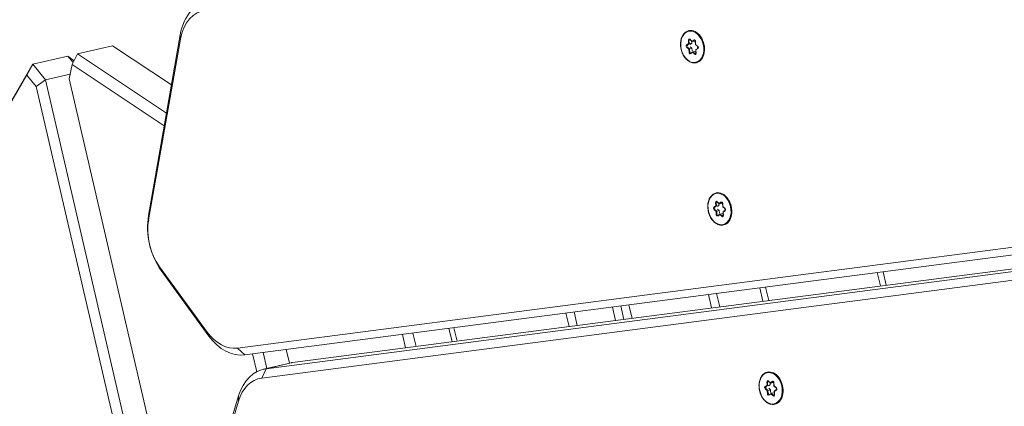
# Model space of a CAD drawing. Extents: x 5477758 to 5478338, y 5918296 to 5918502.
# Tile 86 of 138: x 5477951.015 to 5477951.372, y 5918462.644 to 5918462.784. Entities that reach past the tile are written whole.
import ezdxf

# ---------------------------------------------------------------- set-up
doc = ezdxf.new("R2010")
doc.units = 0
doc.layers.get('0').update_dxf_attribs({"linetype": 'CONTINUOUS', "lineweight": 13})
doc.layers.add('0_PROJEKTOWANE ZABAWKI', color=7, linetype='CONTINUOUS', lineweight=0)
doc.layers.add('0_WSPÓŁRZĘDNE_ODNOŚNIKI', color=6, linetype='CONTINUOUS', lineweight=15)
doc.styles.add('pktkecm$0$STANDARD', font='romans')
doc.dimstyles.new('pktkecm$0$ODNOŚNIKI', dxfattribs={"dimtxt": 17.5, "dimasz": 6, "dimexe": 7, "dimexo": 7, "dimgap": 7, "dimtad": 1, "dimtoh": 1, "dimdec": 0, "dimzin": 0, "dimdsep": 46, "dimtxsty": 'pktkecm$0$STANDARD', "dimblk": 'pktkecm$0$_Dot', "dimcen": 8, "dimdle": 7, "dimclrt": 2, "dimadec": 0, "dimazin": 0, "dimtfac": 1, "dimtdec": 0, "dimtofl": 0, "dimtmove": 0, "dimatfit": 3, "dimldrblk": 'pktkecm$0$_DotBlank', "dimfxl": 0, "dimtolj": 1, "dimtzin": 0, "dimarcsym": 0})

# ---------------------------------------------------------------- blocks, each defined once
blk = doc.blocks.new('zw$CEC1')
for p, q in [((1095.487, -734.876), (1101.963, -669.39)), ((1101.963, -670.38), (1095.487, -735.866)), ((1095.786, -736.093), (1102.262, -670.607)), ((1094.822, -736.507), (1101.298, -671.022)), ((1100.998, -671.219), (1094.522, -736.705)), ((1097.63, -713.198), (1097.127, -713.198)), ((1097.106, -713.41), (1097.609, -713.41)), ((1097.206, -717.486), (1096.703, -717.486)), ((1087.344, -717.988), (1087.379, -718.075)), ((1087.358, -717.975), (1087.358, -717.971)), ((1087.396, -718.067), (1087.358, -717.975)), ((1087.395, -717.953), (1087.525, -717.976)), ((1087.396, -718.067), (1087.396, -717.974)), ((1087.521, -717.97), (1087.398, -717.949)), ((1087.609, -717.906), (1087.521, -717.97)), ((1087.525, -717.976), (1087.618, -717.907)), ((1087.671, -717.914), (1087.708, -718.006)), ((1087.72, -718.006), (1087.685, -717.919)), ((1087.711, -718.009), (1087.841, -718.031)), ((1087.843, -718.027), (1087.72, -718.006)), ((1087.78, -718.021), (1087.76, -718.036)), ((1096.682, -717.698), (1097.185, -717.698)), ((1100.1, -718.019), (1100.135, -718.106)), ((1100.114, -718.006), (1100.114, -718.002)), ((1100.152, -718.098), (1100.114, -718.006)), ((1100.152, -717.984), (1100.281, -718.007)), ((1100.152, -718.098), (1100.152, -718.005)), ((1100.277, -718.001), (1100.154, -717.98)), ((1100.366, -717.937), (1100.277, -718.001)), ((1100.281, -718.006), (1100.374, -717.938)), ((1100.427, -717.945), (1100.465, -718.037)), ((1100.476, -718.036), (1100.441, -717.95)), ((1087.379, -718.075), (1087.29, -718.139)), ((1087.299, -718.141), (1087.393, -718.073)), ((1087.312, -718.192), (1087.435, -718.214)), ((1087.316, -718.171), (1087.316, -718.168)), ((1087.447, -718.195), (1087.316, -718.171)), ((1087.447, -718.099), (1087.374, -718.086)), ((1087.435, -718.214), (1087.47, -718.3)), ((1087.447, -718.195), (1087.447, -718.099)), ((1087.474, -718.164), (1087.447, -718.099)), ((1087.485, -718.287), (1087.447, -718.195)), ((1087.485, -718.283), (1087.485, -718.287)), ((1087.629, -718.227), (1087.535, -718.296)), ((1087.535, -718.296), (1087.535, -718.292)), ((1087.546, -718.314), (1087.634, -718.249)), ((1087.629, -718.131), (1087.562, -718.18)), ((1087.723, -718.148), (1087.629, -718.131)), ((1087.629, -718.227), (1087.629, -718.131)), ((1087.761, -718.25), (1087.629, -718.227)), ((1087.634, -718.249), (1087.757, -718.271)), ((1087.76, -718.131), (1087.76, -718.036)), ((1087.854, -718.062), (1087.76, -718.131)), ((1087.76, -718.134), (1087.798, -718.226)), ((1087.761, -718.246), (1087.761, -718.25)), ((1087.776, -718.145), (1087.865, -718.08)), ((1087.811, -718.231), (1087.776, -718.145)), ((1087.854, -718.059), (1087.854, -718.062)), ((1093.321, -718.358), (1093.356, -718.444)), ((1093.335, -718.345), (1093.335, -718.341)), ((1093.373, -718.437), (1093.335, -718.345)), ((1093.372, -718.323), (1093.502, -718.345)), ((1093.373, -718.437), (1093.373, -718.344)), ((1093.498, -718.34), (1093.375, -718.318)), ((1093.587, -718.276), (1093.498, -718.34)), ((1093.502, -718.345), (1093.595, -718.277)), ((1093.648, -718.284), (1093.686, -718.376)), ((1093.697, -718.375), (1093.662, -718.289)), ((1093.689, -718.378), (1093.818, -718.401)), ((1093.82, -718.397), (1093.697, -718.375)), ((1100.135, -718.106), (1100.047, -718.17)), ((1100.056, -718.172), (1100.149, -718.103)), ((1100.068, -718.223), (1100.191, -718.245)), ((1100.072, -718.202), (1100.072, -718.199)), ((1100.204, -718.225), (1100.072, -718.202)), ((1100.204, -718.13), (1100.13, -718.117)), ((1100.191, -718.245), (1100.226, -718.331)), ((1100.204, -718.225), (1100.204, -718.13)), ((1100.23, -718.195), (1100.204, -718.13)), ((1100.241, -718.318), (1100.204, -718.225)), ((1100.241, -718.314), (1100.241, -718.318)), ((1100.386, -718.258), (1100.291, -718.327)), ((1100.291, -718.327), (1100.291, -718.323)), ((1100.302, -718.345), (1100.39, -718.28)), ((1100.386, -718.162), (1100.319, -718.211)), ((1100.479, -718.179), (1100.386, -718.162)), ((1100.386, -718.258), (1100.386, -718.162)), ((1100.517, -718.281), (1100.386, -718.258)), ((1100.39, -718.28), (1100.514, -718.302)), ((1100.468, -718.039), (1100.597, -718.062)), ((1100.6, -718.058), (1100.476, -718.036)), ((1100.536, -718.052), (1100.516, -718.067)), ((1100.516, -718.162), (1100.516, -718.067)), ((1100.61, -718.093), (1100.516, -718.162)), ((1100.517, -718.165), (1100.554, -718.257)), ((1100.517, -718.277), (1100.517, -718.281)), ((1100.533, -718.176), (1100.621, -718.111)), ((1100.568, -718.262), (1100.533, -718.176)), ((1100.61, -718.09), (1100.61, -718.093)), ((1093.356, -718.444), (1093.268, -718.509)), ((1093.277, -718.511), (1093.37, -718.442)), ((1093.289, -718.562), (1093.412, -718.584)), ((1093.293, -718.541), (1093.293, -718.538)), ((1093.424, -718.564), (1093.293, -718.541)), ((1093.424, -718.469), (1093.351, -718.456)), ((1093.412, -718.584), (1093.447, -718.67)), ((1093.424, -718.564), (1093.424, -718.469)), ((1093.451, -718.534), (1093.424, -718.469)), ((1093.462, -718.657), (1093.424, -718.564)), ((1093.462, -718.653), (1093.462, -718.657)), ((1093.606, -718.596), (1093.512, -718.665)), ((1093.512, -718.665), (1093.512, -718.662)), ((1093.523, -718.683), (1093.611, -718.619)), ((1093.606, -718.501), (1093.54, -718.55)), ((1093.7, -718.517), (1093.606, -718.501)), ((1093.606, -718.596), (1093.606, -718.501)), ((1093.738, -718.62), (1093.606, -718.596)), ((1093.611, -718.619), (1093.734, -718.641)), ((1093.757, -718.391), (1093.737, -718.406)), ((1093.737, -718.501), (1093.737, -718.406)), ((1093.831, -718.432), (1093.737, -718.501)), ((1093.737, -718.504), (1093.775, -718.596)), ((1093.738, -718.616), (1093.738, -718.62)), ((1093.754, -718.515), (1093.842, -718.45)), ((1093.789, -718.601), (1093.754, -718.515)), ((1093.831, -718.428), (1093.831, -718.432)), ((1097.029, -719.278), (1096.526, -719.278)), ((1096.496, -719.578), (1096.999, -719.578)), ((1096.713, -722.478), (1096.209, -722.478)), ((1096.683, -722.778), (1096.179, -722.778)), ((1096.15, -723.078), (1096.653, -723.078)), ((1095.982, -724.778), (1096.485, -724.778)), ((1096.515, -724.478), (1096.011, -724.478)), ((1095.559, -729.051), (1096.063, -729.051)), ((1096.08, -728.871), (1095.577, -728.871)), ((1095.933, -730.366), (1095.429, -730.366)), ((1095.391, -730.751), (1095.895, -730.751)), ((1095.482, -734.992), (1094.972, -734.992)), ((1095.482, -734.975), (1095.482, -735.965)), ((1095.487, -735.866), (1095.487, -734.876)), ((1095.482, -735.838), (1094.888, -735.838)), ((1095.786, -736.093), (1095.487, -735.866)), ((1083.095, -736.192), (1082.94, -736.161)), ((1082.94, -736.161), (1089.086, -738.772)), ((1089.241, -738.803), (1083.095, -736.192)), ((1094.85, -736.223), (1095.515, -736.223)), ((1094.522, -736.705), (1094.822, -736.507)), ((1082.77, -738.648), (1084.645, -736.886)), ((1085.609, -737.295), (1082.77, -739.963)), ((1096.412, -737.111), (1096.223, -737.064)), ((1096.223, -737.064), (1098.68, -738.471)), ((1098.869, -738.518), (1096.412, -737.111)), ((1083.105, -740.23), (1086.036, -737.476)), ((1093.702, -737.651), (1090.992, -738.803)), ((1091.146, -738.772), (1093.857, -737.621)), ((1093.702, -737.651), (1093.857, -737.621)), ((1082.77, -739.963), (1082.77, -738.648)), ((1089.241, -738.803), (1089.086, -738.772)), ((1090.992, -738.803), (1091.146, -738.772)), ((1083.105, -740.23), (1082.77, -739.963)), ((1082.992, -740.14), (1082.77, -740.317)), ((1082.77, -740.317), (1083.045, -740.182)), ((1083.584, -740.464), (1083.105, -740.23)), ((1082.77, -740.317), (1082.77, -741.632)), ((1083.428, -741.311), (1083.428, -740.388)), ((1101.745, -740.464), (1083.584, -740.464)), ((1083.428, -741.311), (1082.77, -741.632)), ((1083.584, -741.695), (1083.428, -741.311)), ((1101.929, -741.311), (1083.428, -741.311)), ((1083.105, -741.929), (1082.77, -741.632)), ((1082.77, -741.632), (1086.818, -745.436)), ((1083.105, -741.929), (1083.584, -741.695)), ((1087.067, -745.652), (1083.105, -741.929)), ((1083.584, -741.695), (1103.936, -741.695))]:
    blk.add_line(p, q)
for centre, major_axis, ratio, start_param, end_param in [((1087.578, -718.096), (0.6, 0), 0.707107, 0, 3.141593), ((1087.387, -717.98), (-0.045, 0), 0.707107, 4.467995, 6.56239), ((1087.344, -717.978), (0.0139, 0.0056), 0.679724, 4.443473, 6.01427), ((1087.387, -717.969), (-0.03, 0), 0.707107, 0, 0.279204), ((1087.578, -718.096), (0.25, 0), 0.707107, 2.244927, 2.557585), ((1087.398, -717.938), (-0.0026, -0.0148), 0.171098, 0, 0.800479), ((1087.521, -717.96), (-0.0037, 0.0158), 0.19164, 2.259533, 3.223174), ((1087.578, -718.096), (0.25, 0), 0.707107, 1.152569, 1.475438), ((1087.642, -717.928), (0.045, 0), 0.707107, 0.279204, 2.3736), ((1087.609, -717.895), (0.0089, -0.0121), 0.508626, 5.319544, 6.283185), ((1087.685, -717.909), (-0.0139, -0.0056), 0.679724, 0, 1.301881), ((1087.72, -717.995), (0.0104, 0.0129), 0.462667, 2.890892, 4.192773), ((1100.334, -718.126), (0.6, 0), 0.707107, 0, 3.141593), ((1100.143, -718.01), (-0.045, 0), 0.707107, 4.467995, 6.56239), ((1100.1, -718.009), (0.0139, 0.0056), 0.679724, 4.443473, 6.01427), ((1100.143, -718), (-0.03, 0), 0.707107, 0, 0.279204), ((1100.334, -718.126), (0.25, 0), 0.707107, 2.244927, 2.557585), ((1100.154, -717.969), (-0.0026, -0.0148), 0.171098, 0, 0.800479), ((1100.277, -717.991), (-0.0037, 0.0158), 0.19164, 2.259533, 3.223174), ((1100.334, -718.126), (0.25, 0), 0.707107, 1.152569, 1.475438), ((1100.398, -717.959), (0.045, 0), 0.707107, 0.279204, 2.3736), ((1100.366, -717.926), (0.0089, -0.0121), 0.508626, 5.319544, 6.283185), ((1100.441, -717.939), (-0.0139, -0.0056), 0.679724, 0, 1.301881), ((1087.323, -718.161), (-0.045, 0), 0.707107, 5.515192, 7.609587), ((1087.29, -718.129), (0.0089, -0.0121), 0.508626, 5.319544, 6.283185), ((1087.323, -718.151), (-0.03, 0), 0.707107, 0, 1.326402), ((1087.312, -718.182), (-0.0026, -0.0148), 0.171098, 0.800479, 2.371275), ((1087.578, -718.096), (-0.25, 0), 0.707107, 0.130169, 0.46319), ((1087.379, -718.064), (0.0166, -0.0047), 0.601017, 4.881509, 6.452305), ((1087.435, -718.203), (0.0104, 0.0129), 0.462667, 4.192773, 5.763569), ((1087.47, -718.29), (0.0139, 0.0056), 0.679724, 4.443473, 6.01427), ((1087.513, -718.292), (-0.045, 0), 0.707107, 0.279204, 2.3736), ((1087.578, -718.096), (-0.25, 0), 0.707107, 1.142416, 1.510388), ((1087.513, -718.281), (-0.03, 0), 0.707107, 0.279204, 2.3736), ((1087.546, -718.303), (0.0089, -0.0121), 0.508626, 3.748748, 5.319544), ((1087.634, -718.238), (-0.0037, 0.0158), 0.19164, 0.688736, 2.259533), ((1087.578, -718.096), (-0.25, 0), 0.707107, 2.189614, 2.547433), ((1087.768, -718.24), (0.045, 0), 0.707107, 4.467995, 6.56239), ((1087.757, -718.26), (-0.0026, -0.0148), 0.171098, 0.800479, 2.371275), ((1087.776, -718.134), (-0.0166, 0.0047), 0.601017, 0.16912, 1.739916), ((1087.768, -718.229), (0.03, 0), 0.707107, 4.467995, 6.283185), ((1087.811, -718.221), (-0.0139, -0.0056), 0.679724, 0, 1.301881), ((1087.578, -718.096), (0.25, 0), 0.707107, 0.095219, 0.407877), ((1087.843, -718.017), (-0.0026, -0.0148), 0.171098, 0, 0.800479), ((1087.832, -718.058), (0.045, 0), 0.707107, 5.515192, 7.609587), ((1087.832, -718.048), (0.03, 0), 0.707107, 5.515192, 6.283185), ((1087.865, -718.07), (0.0089, -0.0121), 0.508626, 3.748748, 5.319544), ((1093.555, -718.465), (0.6, 0), 0.707107, 0, 3.141593), ((1093.364, -718.349), (-0.045, 0), 0.707107, 4.467995, 6.56239), ((1093.321, -718.348), (0.0139, 0.0056), 0.679724, 4.443473, 6.01427), ((1093.364, -718.339), (-0.03, 0), 0.707107, 0, 0.279204), ((1093.555, -718.465), (0.25, 0), 0.707107, 2.244927, 2.557585), ((1093.375, -718.308), (-0.0026, -0.0148), 0.171098, 0, 0.800479), ((1093.498, -718.33), (-0.0037, 0.0158), 0.19164, 2.259533, 3.223174), ((1093.555, -718.465), (0.25, 0), 0.707107, 1.152569, 1.475438), ((1093.619, -718.298), (0.045, 0), 0.707107, 0.279204, 2.3736), ((1093.587, -718.265), (0.0089, -0.0121), 0.508626, 5.319544, 6.283185), ((1093.662, -718.278), (-0.0139, -0.0056), 0.679724, 0, 1.301881), ((1093.697, -718.365), (0.0104, 0.0129), 0.462667, 2.890892, 4.192773), ((1100.079, -718.192), (-0.045, 0), 0.707107, 5.515192, 7.609587), ((1100.047, -718.16), (0.0089, -0.0121), 0.508626, 5.319544, 6.283185), ((1100.079, -718.182), (-0.03, 0), 0.707107, 0, 1.326402), ((1100.068, -718.213), (-0.0026, -0.0148), 0.171098, 0.800479, 2.371275), ((1100.334, -718.126), (-0.25, 0), 0.707107, 0.130169, 0.46319), ((1100.135, -718.095), (0.0166, -0.0047), 0.601017, 4.881509, 6.452305), ((1100.191, -718.234), (0.0104, 0.0129), 0.462667, 4.192773, 5.763569), ((1100.226, -718.321), (0.0139, 0.0056), 0.679724, 4.443473, 6.01427), ((1100.27, -718.322), (-0.045, 0), 0.707107, 0.279204, 2.3736), ((1100.334, -718.126), (-0.25, 0), 0.707107, 1.142416, 1.510388), ((1100.27, -718.312), (-0.03, 0), 0.707107, 0.279204, 2.3736), ((1100.302, -718.334), (0.0089, -0.0121), 0.508626, 3.748748, 5.319544), ((1100.39, -718.269), (-0.0037, 0.0158), 0.19164, 0.688736, 2.259533), ((1100.476, -718.026), (0.0104, 0.0129), 0.462667, 2.890892, 4.192773), ((1100.334, -718.126), (-0.25, 0), 0.707107, 2.189614, 2.547433), ((1100.524, -718.271), (0.045, 0), 0.707107, 4.467995, 6.56239), ((1100.514, -718.291), (-0.0026, -0.0148), 0.171098, 0.800479, 2.371275), ((1100.533, -718.165), (-0.0166, 0.0047), 0.601017, 0.16912, 1.739916), ((1100.524, -718.26), (0.03, 0), 0.707107, 4.467995, 6.283185), ((1100.568, -718.251), (-0.0139, -0.0056), 0.679724, 0, 1.301881), ((1100.334, -718.126), (0.25, 0), 0.707107, 0.095219, 0.407877), ((1100.6, -718.048), (-0.0026, -0.0148), 0.171098, 0, 0.800479), ((1100.589, -718.089), (0.045, 0), 0.707107, 5.515192, 7.609587), ((1100.589, -718.078), (0.03, 0), 0.707107, 5.515192, 6.283185), ((1100.621, -718.1), (0.0089, -0.0121), 0.508626, 3.748748, 5.319544), ((1093.3, -718.531), (-0.045, 0), 0.707107, 5.515192, 7.609587), ((1093.268, -718.498), (0.0089, -0.0121), 0.508626, 5.319544, 6.283185), ((1093.3, -718.521), (-0.03, 0), 0.707107, 0, 1.326402), ((1093.289, -718.551), (-0.0026, -0.0148), 0.171098, 0.800479, 2.371275), ((1093.555, -718.465), (-0.25, 0), 0.707107, 0.130169, 0.46319), ((1093.356, -718.434), (0.0166, -0.0047), 0.601017, 4.881509, 6.452305), ((1093.412, -718.573), (0.0104, 0.0129), 0.462667, 4.192773, 5.763569), ((1093.447, -718.66), (0.0139, 0.0056), 0.679724, 4.443473, 6.01427), ((1093.491, -718.661), (-0.045, 0), 0.707107, 0.279204, 2.3736), ((1093.555, -718.465), (-0.25, 0), 0.707107, 1.142416, 1.510388), ((1093.491, -718.651), (-0.03, 0), 0.707107, 0.279204, 2.3736), ((1093.523, -718.673), (0.0089, -0.0121), 0.508626, 3.748748, 5.319544), ((1093.611, -718.608), (-0.0037, 0.0158), 0.19164, 0.688736, 2.259533), ((1093.555, -718.465), (-0.25, 0), 0.707107, 2.189614, 2.547433), ((1093.745, -718.61), (0.045, 0), 0.707107, 4.467995, 6.56239), ((1093.734, -718.63), (-0.0026, -0.0148), 0.171098, 0.800479, 2.371275), ((1093.754, -718.504), (-0.0166, 0.0047), 0.601017, 0.16912, 1.739916), ((1093.745, -718.599), (0.03, 0), 0.707107, 4.467995, 6.283185), ((1093.789, -718.59), (-0.0139, -0.0056), 0.679724, 0, 1.301881), ((1093.555, -718.465), (0.25, 0), 0.707107, 0.095219, 0.407877), ((1093.82, -718.386), (-0.0026, -0.0148), 0.171098, 0, 0.800479), ((1093.809, -718.428), (0.045, 0), 0.707107, 5.515192, 7.609587), ((1093.809, -718.417), (0.03, 0), 0.707107, 5.515192, 6.283185), ((1093.842, -718.439), (0.0089, -0.0121), 0.508626, 3.748748, 5.319544), ((1083.971, -734.949), (-2, 0), 0.707107, 6.178466, 7.31293), ((1083.971, -735.161), (-1.7, 0), 0.707107, 6.178466, 7.31293), ((1097.482, -734.975), (-2, 0), 0.707107, 6.213372, 6.283185), ((1097.482, -735.965), (-2, 0), 0.707107, 6.213372, 7.173303), ((1097.482, -736.177), (-1.7, 0), 0.707107, 6.213372, 7.173303), ((1092.827, -736.409), (2, 0), 0.707107, 5.253441, 6.213372), ((1092.827, -736.621), (1.7, 0), 0.707107, 5.253441, 6.213372), ((1090.116, -737.56), (2, 0), 0.707107, 4.171337, 5.253441), ((1090.116, -737.772), (-1.7, 0), 0.707107, 1.029744, 2.111848)]:
    blk.add_ellipse(centre, major_axis=major_axis, ratio=ratio, start_param=start_param, end_param=end_param)
for centre in [(1087.578, -718.11), (1100.334, -718.141), (1093.555, -718.48)]:
    blk.add_ellipse(centre, major_axis=(-0.58, 0), ratio=0.707107)
for points, knots in [([(1087.395, -717.953), (1087.392, -717.952), (1087.389, -717.952), (1087.383, -717.952), (1087.38, -717.953), (1087.374, -717.954), (1087.371, -717.955), (1087.366, -717.957), (1087.364, -717.958), (1087.361, -717.961), (1087.36, -717.962), (1087.358, -717.965), (1087.357, -717.966), (1087.357, -717.968), (1087.357, -717.969), (1087.357, -717.969)], [1.570796, 1.570796, 1.570796, 1.570796, 1.844329, 1.844329, 2.119118, 2.119118, 2.392017, 2.392017, 2.661992, 2.661992, 2.936562, 2.936562, 3.253095, 3.253095, 3.385987, 3.385987, 3.385987, 3.385987]), ([(1087.671, -717.914), (1087.67, -717.913), (1087.669, -717.911), (1087.665, -717.907), (1087.663, -717.906), (1087.659, -717.904), (1087.656, -717.903), (1087.65, -717.901), (1087.647, -717.901), (1087.641, -717.9), (1087.638, -717.901), (1087.632, -717.901), (1087.629, -717.902), (1087.624, -717.904), (1087.621, -717.905), (1087.619, -717.907), (1087.619, -717.907), (1087.618, -717.907)], [0.523599, 0.523599, 0.523599, 0.523599, 0.927172, 0.927172, 1.204378, 1.204378, 1.47422, 1.47422, 1.746688, 1.746688, 2.021391, 2.021391, 2.295276, 2.295276, 2.566083, 2.566083, 2.617994, 2.617994, 2.617994, 2.617994]), ([(1100.152, -717.984), (1100.149, -717.983), (1100.145, -717.983), (1100.139, -717.983), (1100.136, -717.983), (1100.13, -717.985), (1100.127, -717.986), (1100.123, -717.988), (1100.121, -717.989), (1100.117, -717.992), (1100.116, -717.993), (1100.114, -717.996), (1100.114, -717.997), (1100.113, -717.999), (1100.113, -717.999), (1100.113, -718)], [1.570796, 1.570796, 1.570796, 1.570796, 1.844329, 1.844329, 2.119118, 2.119118, 2.392017, 2.392017, 2.661992, 2.661992, 2.936562, 2.936562, 3.253095, 3.253095, 3.385987, 3.385987, 3.385987, 3.385987]), ([(1100.427, -717.945), (1100.427, -717.943), (1100.425, -717.941), (1100.422, -717.938), (1100.42, -717.937), (1100.415, -717.934), (1100.412, -717.933), (1100.407, -717.932), (1100.403, -717.932), (1100.397, -717.931), (1100.394, -717.931), (1100.388, -717.932), (1100.385, -717.933), (1100.38, -717.935), (1100.377, -717.936), (1100.375, -717.938), (1100.375, -717.938), (1100.374, -717.938)], [0.523599, 0.523599, 0.523599, 0.523599, 0.927172, 0.927172, 1.204378, 1.204378, 1.47422, 1.47422, 1.746688, 1.746688, 2.021391, 2.021391, 2.295276, 2.295276, 2.566083, 2.566083, 2.617994, 2.617994, 2.617994, 2.617994]), ([(1088.178, -718.096), (1088.178, -718.141), (1088.168, -718.186), (1088.129, -718.272), (1088.099, -718.313), (1088.024, -718.387), (1087.978, -718.419), (1087.874, -718.473), (1087.815, -718.493), (1087.693, -718.52), (1087.628, -718.527), (1087.5, -718.525), (1087.436, -718.516), (1087.315, -718.485), (1087.258, -718.463), (1087.157, -718.406), (1087.113, -718.372), (1087.041, -718.295), (1087.015, -718.252), (1086.984, -718.171), (1086.978, -718.133), (1086.978, -718.096)], [6.038791, 6.038791, 6.038791, 6.038791, 6.34864, 6.34864, 6.66324, 6.66324, 6.984393, 6.984393, 7.307998, 7.307998, 7.63188, 7.63188, 7.955712, 7.955712, 8.279598, 8.279598, 8.603057, 8.603057, 8.923488, 8.923488, 9.180384, 9.180384, 9.180384, 9.180384]), ([(1087.299, -718.141), (1087.298, -718.142), (1087.297, -718.142), (1087.296, -718.144), (1087.295, -718.145), (1087.294, -718.146), (1087.294, -718.147), (1087.293, -718.148), (1087.293, -718.149), (1087.293, -718.15), (1087.293, -718.15), (1087.293, -718.151)], [2.6179939, 2.6179939, 2.6179939, 2.6179939, 2.7715925, 2.7715925, 2.9251911, 2.9251911, 3.0787897, 3.0787897, 3.2323883, 3.2323883, 3.385987, 3.385987, 3.385987, 3.385987]), ([(1087.798, -718.229), (1087.798, -718.229), (1087.798, -718.229), (1087.798, -718.229), (1087.798, -718.228), (1087.798, -718.228), (1087.798, -718.228), (1087.798, -718.227), (1087.798, -718.227), (1087.798, -718.227), (1087.798, -718.226), (1087.798, -718.226)], [0.2443943, 0.2443943, 0.2443943, 0.2443943, 0.3002352, 0.3002352, 0.3560761, 0.3560761, 0.411917, 0.411917, 0.4677579, 0.4677579, 0.5235988, 0.5235988, 0.5235988, 0.5235988]), ([(1087.862, -718.048), (1087.862, -718.047), (1087.862, -718.046), (1087.861, -718.043), (1087.861, -718.042), (1087.859, -718.04), (1087.857, -718.038), (1087.853, -718.036), (1087.851, -718.035), (1087.846, -718.033), (1087.844, -718.032), (1087.841, -718.031)], [0.244394, 0.244394, 0.244394, 0.244394, 0.509675, 0.509675, 0.774955, 0.774955, 1.040236, 1.040236, 1.305516, 1.305516, 1.570796, 1.570796, 1.570796, 1.570796]), ([(1093.372, -718.323), (1093.369, -718.322), (1093.366, -718.322), (1093.36, -718.322), (1093.357, -718.322), (1093.351, -718.324), (1093.348, -718.325), (1093.343, -718.327), (1093.341, -718.328), (1093.338, -718.331), (1093.337, -718.332), (1093.335, -718.335), (1093.334, -718.336), (1093.334, -718.338), (1093.334, -718.338), (1093.334, -718.339)], [1.570796, 1.570796, 1.570796, 1.570796, 1.844329, 1.844329, 2.119118, 2.119118, 2.392017, 2.392017, 2.661992, 2.661992, 2.936562, 2.936562, 3.253095, 3.253095, 3.385987, 3.385987, 3.385987, 3.385987]), ([(1093.648, -718.284), (1093.648, -718.282), (1093.646, -718.28), (1093.642, -718.277), (1093.64, -718.276), (1093.636, -718.273), (1093.633, -718.272), (1093.627, -718.271), (1093.624, -718.27), (1093.618, -718.27), (1093.615, -718.27), (1093.609, -718.271), (1093.606, -718.272), (1093.601, -718.274), (1093.598, -718.275), (1093.596, -718.277), (1093.596, -718.277), (1093.595, -718.277)], [0.523599, 0.523599, 0.523599, 0.523599, 0.927172, 0.927172, 1.204378, 1.204378, 1.47422, 1.47422, 1.746688, 1.746688, 2.021391, 2.021391, 2.295276, 2.295276, 2.566083, 2.566083, 2.617994, 2.617994, 2.617994, 2.617994]), ([(1100.934, -718.126), (1100.934, -718.172), (1100.924, -718.217), (1100.885, -718.303), (1100.856, -718.344), (1100.781, -718.418), (1100.734, -718.45), (1100.63, -718.504), (1100.572, -718.524), (1100.449, -718.551), (1100.385, -718.558), (1100.257, -718.555), (1100.193, -718.547), (1100.072, -718.516), (1100.015, -718.494), (1099.913, -718.437), (1099.869, -718.403), (1099.798, -718.325), (1099.771, -718.283), (1099.741, -718.202), (1099.734, -718.164), (1099.734, -718.126)], [6.038791, 6.038791, 6.038791, 6.038791, 6.34864, 6.34864, 6.66324, 6.66324, 6.984393, 6.984393, 7.307998, 7.307998, 7.63188, 7.63188, 7.955712, 7.955712, 8.279598, 8.279598, 8.603057, 8.603057, 8.923488, 8.923488, 9.180384, 9.180384, 9.180384, 9.180384]), ([(1100.056, -718.172), (1100.055, -718.172), (1100.054, -718.173), (1100.052, -718.175), (1100.052, -718.175), (1100.051, -718.177), (1100.05, -718.178), (1100.05, -718.179), (1100.049, -718.179), (1100.049, -718.181), (1100.049, -718.181), (1100.049, -718.182)], [2.6179939, 2.6179939, 2.6179939, 2.6179939, 2.7715925, 2.7715925, 2.9251911, 2.9251911, 3.0787897, 3.0787897, 3.2323883, 3.2323883, 3.385987, 3.385987, 3.385987, 3.385987]), ([(1100.554, -718.26), (1100.554, -718.26), (1100.554, -718.26), (1100.554, -718.259), (1100.554, -718.259), (1100.554, -718.259), (1100.554, -718.259), (1100.554, -718.258), (1100.554, -718.258), (1100.554, -718.258), (1100.554, -718.257), (1100.554, -718.257)], [0.2443943, 0.2443943, 0.2443943, 0.2443943, 0.3002352, 0.3002352, 0.3560761, 0.3560761, 0.411917, 0.411917, 0.4677579, 0.4677579, 0.5235988, 0.5235988, 0.5235988, 0.5235988]), ([(1100.619, -718.078), (1100.619, -718.077), (1100.618, -718.076), (1100.618, -718.074), (1100.617, -718.073), (1100.615, -718.071), (1100.613, -718.069), (1100.61, -718.067), (1100.608, -718.066), (1100.603, -718.064), (1100.6, -718.063), (1100.597, -718.062)], [0.244394, 0.244394, 0.244394, 0.244394, 0.509675, 0.509675, 0.774955, 0.774955, 1.040236, 1.040236, 1.305516, 1.305516, 1.570796, 1.570796, 1.570796, 1.570796]), ([(1094.155, -718.465), (1094.155, -718.511), (1094.145, -718.556), (1094.106, -718.642), (1094.076, -718.683), (1094.001, -718.757), (1093.955, -718.789), (1093.851, -718.842), (1093.793, -718.863), (1093.67, -718.89), (1093.606, -718.896), (1093.477, -718.894), (1093.414, -718.886), (1093.293, -718.855), (1093.236, -718.833), (1093.134, -718.776), (1093.09, -718.742), (1093.019, -718.664), (1092.992, -718.622), (1092.962, -718.54), (1092.955, -718.503), (1092.955, -718.465)], [6.038791, 6.038791, 6.038791, 6.038791, 6.34864, 6.34864, 6.66324, 6.66324, 6.984393, 6.984393, 7.307998, 7.307998, 7.63188, 7.63188, 7.955712, 7.955712, 8.279598, 8.279598, 8.603057, 8.603057, 8.923488, 8.923488, 9.180384, 9.180384, 9.180384, 9.180384]), ([(1093.277, -718.511), (1093.275, -718.511), (1093.275, -718.512), (1093.273, -718.514), (1093.272, -718.514), (1093.271, -718.516), (1093.271, -718.516), (1093.271, -718.518), (1093.27, -718.518), (1093.27, -718.519), (1093.27, -718.52), (1093.27, -718.521)], [2.6179939, 2.6179939, 2.6179939, 2.6179939, 2.7715925, 2.7715925, 2.9251911, 2.9251911, 3.0787897, 3.0787897, 3.2323883, 3.2323883, 3.385987, 3.385987, 3.385987, 3.385987]), ([(1093.775, -718.599), (1093.775, -718.599), (1093.775, -718.599), (1093.775, -718.598), (1093.775, -718.598), (1093.775, -718.598), (1093.775, -718.597), (1093.775, -718.597), (1093.775, -718.597), (1093.775, -718.596), (1093.775, -718.596), (1093.775, -718.596)], [0.2443943, 0.2443943, 0.2443943, 0.2443943, 0.3002352, 0.3002352, 0.3560761, 0.3560761, 0.411917, 0.411917, 0.4677579, 0.4677579, 0.5235988, 0.5235988, 0.5235988, 0.5235988]), ([(1093.839, -718.417), (1093.839, -718.416), (1093.839, -718.415), (1093.839, -718.413), (1093.838, -718.412), (1093.836, -718.409), (1093.834, -718.408), (1093.831, -718.406), (1093.828, -718.404), (1093.823, -718.402), (1093.821, -718.402), (1093.818, -718.401)], [0.244394, 0.244394, 0.244394, 0.244394, 0.509675, 0.509675, 0.774955, 0.774955, 1.040236, 1.040236, 1.305516, 1.305516, 1.570796, 1.570796, 1.570796, 1.570796])]:
    blk.add_open_spline(points, degree=3, knots=knots)
blk = doc.blocks.new('pktkecm$0$_Dot')
at = {"color": 0, "linetype": 'ByBlock', "lineweight": -2}
blk.add_line((-0.5, 0), (-1, 0), dxfattribs=at)
at = {"color": 0, "linetype": 'ByBlock', "const_width": 0.5}
blk.add_lwpolyline([(-0.25, 0, 1), (0.25, 0, 1)], format="xyb", close=True, dxfattribs=at)
blk = doc.blocks.new('pktkecm$0$_DotBlank')
at = {"color": 0, "linetype": 'ByBlock', "lineweight": -2}
blk.add_line((-0.5, 0), (-1, 0), dxfattribs=at)
blk.add_circle((0, 0), 0.5, dxfattribs=at)

msp = doc.modelspace()

# ---------------------------------------------------------------- block references
at = {"layer": '0_PROJEKTOWANE ZABAWKI', "xscale": 0.009981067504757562, "yscale": 0.009981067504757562, "zscale": 0.009981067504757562, "rotation": 283.0720937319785}
msp.add_blockref('zw$CEC1', (5477955.78541, 5918474.9692), dxfattribs=at)

# ---------------------------------------------------------------- leaders
at = {"layer": '0_WSPÓŁRZĘDNE_ODNOŚNIKI', "lineweight": -3}
for points in [[(5477951.20952, 5918477.10182), (5477951.85097, 5918462.56448)], [(5477950.19067, 5918470.78915), (5477950.83212, 5918456.25182)]]:
    msp.add_leader(points, dimstyle='pktkecm$0$ODNOŚNIKI', override={"dimasz": 2.8}, dxfattribs=at)

doc.saveas('drawing.dxf')
